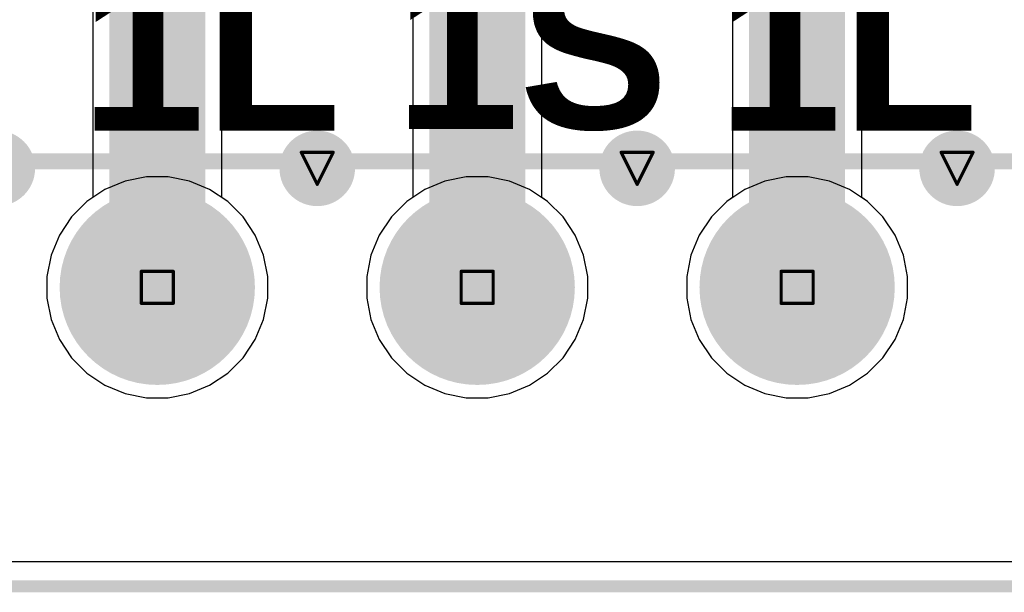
# Model space of a CAD drawing. Header units: inches. Extents: x -0.03 to 9.71, y 0 to 4.44.
# Tile 61 of 118: x 1.38 to 1.99, y 0.01 to 0.36. Entities that reach past the tile are written whole.
import ezdxf

# ---------------------------------------------------------------- set-up
doc = ezdxf.new("R2010")
doc.units = ezdxf.units.IN
doc.header["$MEASUREMENT"] = 0
for name, color, linetype in [('Board Outline', 216, 'Continuous'), ('Bottom Layer', 5, 'Continuous'), ('Bottom Solder', 6, 'Continuous'), ('Drill Drawing', 1, 'Continuous'), ('Layer 1', 16, 'Continuous'), ('Layer 2', 76, 'Continuous'), ('Multi-Layer', 9, 'Continuous'), ('Pad Holes', 156, 'Continuous'), ('Top Layer', 1, 'Continuous'), ('Top Overlay', 2, 'Continuous'), ('Top Solder', 216, 'Continuous'), ('Via Holes', 16, 'Continuous')]:
    doc.layers.add(name, color=color, linetype=linetype)
doc.styles.add('Arial_Bold', font='txt', dxfattribs={"height": 0.2})

# ---------------------------------------------------------------- blocks, each defined once
blk = doc.blocks.new('DB2ER_5_08_18P_GN_104')
at = {"layer": 'Bottom Layer'}
h = blk.add_hatch(color=5, dxfattribs=at)
edge = h.paths.add_edge_path()
edge.add_arc((-0.7, 0), 0.05906, 0, 360)
h = blk.add_hatch(color=5, dxfattribs=at)
edge = h.paths.add_edge_path()
edge.add_arc((-0.5, 0), 0.05906, 0, 360)
h = blk.add_hatch(color=5, dxfattribs=at)
edge = h.paths.add_edge_path()
edge.add_arc((-0.3, 0), 0.05906, 0, 360)
at = {"layer": 'Bottom Solder'}
h = blk.add_hatch(color=6, dxfattribs=at)
edge = h.paths.add_edge_path()
edge.add_arc((-0.7, 0), 0.06105, 0, 360)
h = blk.add_hatch(color=6, dxfattribs=at)
edge = h.paths.add_edge_path()
edge.add_arc((-0.5, 0), 0.06105, 0, 360)
h = blk.add_hatch(color=6, dxfattribs=at)
edge = h.paths.add_edge_path()
edge.add_arc((-0.3, 0), 0.06105, 0, 360)
at = {"layer": 'Layer 1'}
h = blk.add_hatch(color=16, dxfattribs=at)
edge = h.paths.add_edge_path()
edge.add_arc((-0.7, 0), 0.05906, 0, 360)
h = blk.add_hatch(color=16, dxfattribs=at)
edge = h.paths.add_edge_path()
edge.add_arc((-0.5, 0), 0.05906, 0, 360)
h = blk.add_hatch(color=16, dxfattribs=at)
edge = h.paths.add_edge_path()
edge.add_arc((-0.3, 0), 0.05906, 0, 360)
at = {"layer": 'Layer 2'}
h = blk.add_hatch(color=76, dxfattribs=at)
edge = h.paths.add_edge_path()
edge.add_arc((-0.7, 0), 0.05906, 0, 360)
h = blk.add_hatch(color=76, dxfattribs=at)
edge = h.paths.add_edge_path()
edge.add_arc((-0.5, 0), 0.05906, 0, 360)
h = blk.add_hatch(color=76, dxfattribs=at)
edge = h.paths.add_edge_path()
edge.add_arc((-0.3, 0), 0.05906, 0, 360)
at = {"layer": 'Multi-Layer'}
h = blk.add_hatch(color=9, dxfattribs=at)
edge = h.paths.add_edge_path()
edge.add_arc((-0.7, 0), 0.05906, 0, 360)
h = blk.add_hatch(color=9, dxfattribs=at)
edge = h.paths.add_edge_path()
edge.add_arc((-0.5, 0), 0.05906, 0, 360)
h = blk.add_hatch(color=9, dxfattribs=at)
edge = h.paths.add_edge_path()
edge.add_arc((-0.3, 0), 0.05906, 0, 360)
at = {"layer": 'Pad Holes'}
h = blk.add_hatch(color=7, dxfattribs=at)
edge = h.paths.add_edge_path()
edge.add_arc((-0.7, 0), 0.0374, 0, 360)
h = blk.add_hatch(color=7, dxfattribs=at)
edge = h.paths.add_edge_path()
edge.add_arc((-0.5, 0), 0.0374, 0, 360)
h = blk.add_hatch(color=7, dxfattribs=at)
edge = h.paths.add_edge_path()
edge.add_arc((-0.3, 0), 0.0374, 0, 360)
at = {"layer": 'Top Layer'}
h = blk.add_hatch(color=1, dxfattribs=at)
edge = h.paths.add_edge_path()
edge.add_arc((-0.7, 0), 0.05906, 0, 360)
h = blk.add_hatch(color=1, dxfattribs=at)
edge = h.paths.add_edge_path()
edge.add_arc((-0.5, 0), 0.05906, 0, 360)
h = blk.add_hatch(color=1, dxfattribs=at)
edge = h.paths.add_edge_path()
edge.add_arc((-0.3, 0), 0.05906, 0, 360)
at = {"layer": 'Top Solder'}
h = blk.add_hatch(color=216, dxfattribs=at)
edge = h.paths.add_edge_path()
edge.add_arc((-0.7, 0), 0.06105, 0, 360)
h = blk.add_hatch(color=216, dxfattribs=at)
edge = h.paths.add_edge_path()
edge.add_arc((-0.5, 0), 0.06105, 0, 360)
h = blk.add_hatch(color=216, dxfattribs=at)
edge = h.paths.add_edge_path()
edge.add_arc((-0.3, 0), 0.06105, 0, 360)
at = {"layer": 'Top Overlay', "const_width": 0.01}
blk.add_lwpolyline([(-1.8, 0.07874), (1.8, 0.07874)], dxfattribs=at)

msp = doc.modelspace()

# ---------------------------------------------------------------- hatches: boundary and pattern name
at = {"layer": 'Bottom Layer'}
h = msp.add_hatch(color=5, dxfattribs=at)
edge = h.paths.add_edge_path()
edge.add_arc((1.36535, 0.27126), 0.02362, 0, 360)
h = msp.add_hatch(color=5, dxfattribs=at)
edge = h.paths.add_edge_path()
edge.add_arc((1.56535, 0.27126), 0.02362, 0, 360)
h = msp.add_hatch(color=5, dxfattribs=at)
edge = h.paths.add_edge_path()
edge.add_arc((1.76535, 0.27126), 0.02362, 0, 360)
h = msp.add_hatch(color=5, dxfattribs=at)
edge = h.paths.add_edge_path()
edge.add_arc((1.96535, 0.27126), 0.02362, 0, 360)
at = {"layer": 'Layer 1'}
h = msp.add_hatch(color=16, dxfattribs=at)
edge = h.paths.add_edge_path()
edge.add_arc((1.36535, 0.27126), 0.02362, 0, 360)
h = msp.add_hatch(color=16, dxfattribs=at)
edge = h.paths.add_edge_path()
edge.add_arc((1.56535, 0.27126), 0.02362, 0, 360)
h = msp.add_hatch(color=16, dxfattribs=at)
edge = h.paths.add_edge_path()
edge.add_arc((1.76535, 0.27126), 0.02362, 0, 360)
h = msp.add_hatch(color=16, dxfattribs=at)
edge = h.paths.add_edge_path()
edge.add_arc((1.96535, 0.27126), 0.02362, 0, 360)
at = {"layer": 'Layer 2'}
h = msp.add_hatch(color=76, dxfattribs=at)
edge = h.paths.add_edge_path()
edge.add_arc((1.36535, 0.27126), 0.02362, 0, 360)
h = msp.add_hatch(color=76, dxfattribs=at)
edge = h.paths.add_edge_path()
edge.add_arc((1.56535, 0.27126), 0.02362, 0, 360)
h = msp.add_hatch(color=76, dxfattribs=at)
edge = h.paths.add_edge_path()
edge.add_arc((1.76535, 0.27126), 0.02362, 0, 360)
h = msp.add_hatch(color=76, dxfattribs=at)
edge = h.paths.add_edge_path()
edge.add_arc((1.96535, 0.27126), 0.02362, 0, 360)
at = {"layer": 'Top Layer'}
h = msp.add_hatch(color=1, dxfattribs=at)
edge = h.paths.add_edge_path()
edge.add_arc((1.36535, 0.27126), 0.02362, 0, 360)
h = msp.add_hatch(color=1, dxfattribs=at)
edge = h.paths.add_edge_path()
edge.add_arc((1.56535, 0.27126), 0.02362, 0, 360)
h = msp.add_hatch(color=1, dxfattribs=at)
edge = h.paths.add_edge_path()
edge.add_arc((1.76535, 0.27126), 0.02362, 0, 360)
h = msp.add_hatch(color=1, dxfattribs=at)
edge = h.paths.add_edge_path()
edge.add_arc((1.96535, 0.27126), 0.02362, 0, 360)
at = {"layer": 'Via Holes'}
h = msp.add_hatch(color=7, dxfattribs=at)
edge = h.paths.add_edge_path()
edge.add_arc((1.56535, 0.27126), 0.01378, 0, 360)
h = msp.add_hatch(color=7, dxfattribs=at)
edge = h.paths.add_edge_path()
edge.add_arc((1.76535, 0.27126), 0.01378, 0, 360)
h = msp.add_hatch(color=7, dxfattribs=at)
edge = h.paths.add_edge_path()
edge.add_arc((1.96535, 0.27126), 0.01378, 0, 360)

# ---------------------------------------------------------------- linework, layer by layer
at = {"layer": 'Board Outline'}
for points, const_width in [([(0.00984, 0.00984), (4.32087, 0.00984)], 0.0075), ([(0.0102, 0.0102), (4.32051, 0.0102)], 0.005)]:
    msp.add_lwpolyline(points, dxfattribs=dict(at, const_width=const_width))
at = {"layer": 'Bottom Layer'}
for p, q in [((1.42501, 0.59055), (1.42501, 0.25294)), ((1.5057, 0.25294), (1.5057, 0.59055)), ((1.62501, 0.59055), (1.62501, 0.25294)), ((1.7057, 0.25294), (1.7057, 0.59055)), ((1.82501, 0.59055), (1.82501, 0.25294)), ((1.9057, 0.25294), (1.9057, 0.59055)), ((1.42501, 0.25294), (1.42133, 0.25049)), ((1.50937, 0.25049), (1.5057, 0.25294)), ((1.62501, 0.25294), (1.62133, 0.25049)), ((1.70937, 0.25049), (1.7057, 0.25294)), ((1.82501, 0.25294), (1.82133, 0.25049)), ((1.90937, 0.25049), (1.9057, 0.25294)), ((1.42133, 0.25049), (1.41172, 0.24087)), ((1.51899, 0.24087), (1.50937, 0.25049)), ((1.62133, 0.25049), (1.61172, 0.24087)), ((1.71899, 0.24087), (1.70937, 0.25049)), ((1.82133, 0.25049), (1.81172, 0.24087)), ((1.91899, 0.24087), (1.90937, 0.25049)), ((1.41172, 0.24087), (1.40416, 0.22956)), ((1.52655, 0.22956), (1.51899, 0.24087)), ((1.61172, 0.24087), (1.60416, 0.22956)), ((1.72655, 0.22956), (1.71899, 0.24087)), ((1.81172, 0.24087), (1.80416, 0.22956)), ((1.92655, 0.22956), (1.91899, 0.24087)), ((1.40416, 0.22956), (1.39895, 0.21699)), ((1.53176, 0.21699), (1.52655, 0.22956)), ((1.60416, 0.22956), (1.59895, 0.21699)), ((1.73176, 0.21699), (1.72655, 0.22956)), ((1.80416, 0.22956), (1.79895, 0.21699)), ((1.93176, 0.21699), (1.92655, 0.22956)), ((1.39895, 0.21699), (1.3963, 0.20365)), ((1.53441, 0.20365), (1.53176, 0.21699)), ((1.59895, 0.21699), (1.5963, 0.20365)), ((1.73441, 0.20365), (1.73176, 0.21699)), ((1.79895, 0.21699), (1.7963, 0.20365)), ((1.93441, 0.20365), (1.93176, 0.21699)), ((1.3963, 0.20365), (1.3963, 0.19005)), ((1.53441, 0.19005), (1.53441, 0.20365)), ((1.5963, 0.20365), (1.5963, 0.19005)), ((1.73441, 0.19005), (1.73441, 0.20365)), ((1.7963, 0.20365), (1.7963, 0.19005)), ((1.93441, 0.19005), (1.93441, 0.20365)), ((1.3963, 0.19005), (1.39895, 0.17671)), ((1.53176, 0.17671), (1.53441, 0.19005)), ((1.5963, 0.19005), (1.59895, 0.17671)), ((1.73176, 0.17671), (1.73441, 0.19005)), ((1.7963, 0.19005), (1.79895, 0.17671)), ((1.93176, 0.17671), (1.93441, 0.19005)), ((1.39895, 0.17671), (1.40416, 0.16414)), ((1.52655, 0.16414), (1.53176, 0.17671)), ((1.59895, 0.17671), (1.60416, 0.16414)), ((1.72655, 0.16414), (1.73176, 0.17671)), ((1.79895, 0.17671), (1.80416, 0.16414)), ((1.92655, 0.16414), (1.93176, 0.17671)), ((1.40416, 0.16414), (1.41172, 0.15283)), ((1.51899, 0.15283), (1.52655, 0.16414)), ((1.60416, 0.16414), (1.61172, 0.15283)), ((1.71899, 0.15283), (1.72655, 0.16414)), ((1.80416, 0.16414), (1.81172, 0.15283)), ((1.91899, 0.15283), (1.92655, 0.16414)), ((1.41172, 0.15283), (1.42133, 0.14321)), ((1.50937, 0.14321), (1.51899, 0.15283)), ((1.61172, 0.15283), (1.62133, 0.14321)), ((1.70937, 0.14321), (1.71899, 0.15283)), ((1.81172, 0.15283), (1.82133, 0.14321)), ((1.90937, 0.14321), (1.91899, 0.15283)), ((1.42133, 0.14321), (1.43264, 0.13566)), ((1.49806, 0.13566), (1.50937, 0.14321)), ((1.62133, 0.14321), (1.63264, 0.13566)), ((1.69806, 0.13566), (1.70937, 0.14321)), ((1.82133, 0.14321), (1.83264, 0.13566)), ((1.89806, 0.13566), (1.90937, 0.14321)), ((1.43264, 0.13566), (1.44521, 0.13045)), ((1.4855, 0.13045), (1.49806, 0.13566)), ((1.63264, 0.13566), (1.64521, 0.13045)), ((1.6855, 0.13045), (1.69806, 0.13566)), ((1.83264, 0.13566), (1.84521, 0.13045)), ((1.8855, 0.13045), (1.89806, 0.13566)), ((1.44521, 0.13045), (1.45855, 0.1278)), ((1.47216, 0.1278), (1.4855, 0.13045)), ((1.64521, 0.13045), (1.65855, 0.1278)), ((1.67216, 0.1278), (1.6855, 0.13045)), ((1.84521, 0.13045), (1.85855, 0.1278)), ((1.87216, 0.1278), (1.8855, 0.13045)), ((1.45855, 0.1278), (1.47216, 0.1278)), ((1.65855, 0.1278), (1.67216, 0.1278)), ((1.85855, 0.1278), (1.87216, 0.1278)), ((4.30557, 0.02514), (0.02514, 0.02514))]:
    msp.add_line(p, q, dxfattribs=at)
at = {"layer": 'Bottom Layer', "const_width": 0.06}
for points in [[(1.46535, 0.19685), (1.46535, 0.59055)], [(1.66535, 0.19685), (1.66535, 0.59055)], [(1.86535, 0.19685), (1.86535, 0.59055)]]:
    msp.add_lwpolyline(points, dxfattribs=at)
at = {"layer": 'Bottom Layer', "const_width": 0.03}
for points in [[(1.45035, 0.19685, 1), (1.48035, 0.19685, 1)], [(1.65035, 0.19685, 1), (1.68035, 0.19685, 1)], [(1.85035, 0.19685, 1), (1.88035, 0.19685, 1)]]:
    msp.add_lwpolyline(points, format="xyb", close=True, dxfattribs=at)
at = {"layer": 'Bottom Solder', "const_width": 0.06}
for points in [[(1.46535, 0.19685), (1.46535, 0.59055)], [(1.66535, 0.19685), (1.66535, 0.59055)], [(1.86535, 0.19685), (1.86535, 0.59055)]]:
    msp.add_lwpolyline(points, dxfattribs=at)
at = {"layer": 'Bottom Solder', "const_width": 0.03}
for points in [[(1.45035, 0.19685, 1), (1.48035, 0.19685, 1)], [(1.65035, 0.19685, 1), (1.68035, 0.19685, 1)], [(1.85035, 0.19685, 1), (1.88035, 0.19685, 1)]]:
    msp.add_lwpolyline(points, format="xyb", close=True, dxfattribs=at)
at = {"layer": 'Drill Drawing', "const_width": 0.002}
for points in [[(1.55535, 0.28126), (1.57535, 0.28126)], [(1.55535, 0.28126), (1.56535, 0.26126)], [(1.56535, 0.26126), (1.57535, 0.28126)], [(1.75535, 0.28126), (1.77535, 0.28126)], [(1.75535, 0.28126), (1.76535, 0.26126)], [(1.76535, 0.26126), (1.77535, 0.28126)], [(1.95535, 0.28126), (1.97535, 0.28126)], [(1.95535, 0.28126), (1.96535, 0.26126)], [(1.96535, 0.26126), (1.97535, 0.28126)], [(1.45535, 0.20685), (1.47535, 0.20685)], [(1.45535, 0.18685), (1.45535, 0.20685)], [(1.47535, 0.18685), (1.47535, 0.20685)], [(1.65535, 0.20685), (1.67535, 0.20685)], [(1.65535, 0.18685), (1.65535, 0.20685)], [(1.67535, 0.18685), (1.67535, 0.20685)], [(1.85535, 0.20685), (1.87535, 0.20685)], [(1.85535, 0.18685), (1.85535, 0.20685)], [(1.87535, 0.18685), (1.87535, 0.20685)], [(1.45535, 0.18685), (1.47535, 0.18685)], [(1.65535, 0.18685), (1.67535, 0.18685)], [(1.85535, 0.18685), (1.87535, 0.18685)]]:
    msp.add_lwpolyline(points, dxfattribs=at)
at = {"layer": 'Drill Drawing', "const_width": 0.001}
for points in [[(1.55485, 0.28126, 1), (1.55585, 0.28126, 1)], [(1.55485, 0.28126, 1), (1.55585, 0.28126, 1)], [(1.57485, 0.28126, 1), (1.57585, 0.28126, 1)], [(1.57485, 0.28126, 1), (1.57585, 0.28126, 1)], [(1.75485, 0.28126, 1), (1.75585, 0.28126, 1)], [(1.75485, 0.28126, 1), (1.75585, 0.28126, 1)], [(1.77485, 0.28126, 1), (1.77585, 0.28126, 1)], [(1.77485, 0.28126, 1), (1.77585, 0.28126, 1)], [(1.95485, 0.28126, 1), (1.95585, 0.28126, 1)], [(1.95485, 0.28126, 1), (1.95585, 0.28126, 1)], [(1.97485, 0.28126, 1), (1.97585, 0.28126, 1)], [(1.97485, 0.28126, 1), (1.97585, 0.28126, 1)], [(1.56485, 0.26126, 1), (1.56585, 0.26126, 1)], [(1.56485, 0.26126, 1), (1.56585, 0.26126, 1)], [(1.76485, 0.26126, 1), (1.76585, 0.26126, 1)], [(1.76485, 0.26126, 1), (1.76585, 0.26126, 1)], [(1.96485, 0.26126, 1), (1.96585, 0.26126, 1)], [(1.96485, 0.26126, 1), (1.96585, 0.26126, 1)], [(1.45485, 0.20685, 1), (1.45585, 0.20685, 1)], [(1.45485, 0.20685, 1), (1.45585, 0.20685, 1)], [(1.47485, 0.20685, 1), (1.47585, 0.20685, 1)], [(1.47485, 0.20685, 1), (1.47585, 0.20685, 1)], [(1.65485, 0.20685, 1), (1.65585, 0.20685, 1)], [(1.65485, 0.20685, 1), (1.65585, 0.20685, 1)], [(1.67485, 0.20685, 1), (1.67585, 0.20685, 1)], [(1.67485, 0.20685, 1), (1.67585, 0.20685, 1)], [(1.85485, 0.20685, 1), (1.85585, 0.20685, 1)], [(1.85485, 0.20685, 1), (1.85585, 0.20685, 1)], [(1.87485, 0.20685, 1), (1.87585, 0.20685, 1)], [(1.87485, 0.20685, 1), (1.87585, 0.20685, 1)], [(1.45485, 0.18685, 1), (1.45585, 0.18685, 1)], [(1.45485, 0.18685, 1), (1.45585, 0.18685, 1)], [(1.47485, 0.18685, 1), (1.47585, 0.18685, 1)], [(1.47485, 0.18685, 1), (1.47585, 0.18685, 1)], [(1.65485, 0.18685, 1), (1.65585, 0.18685, 1)], [(1.65485, 0.18685, 1), (1.65585, 0.18685, 1)], [(1.67485, 0.18685, 1), (1.67585, 0.18685, 1)], [(1.67485, 0.18685, 1), (1.67585, 0.18685, 1)], [(1.85485, 0.18685, 1), (1.85585, 0.18685, 1)], [(1.85485, 0.18685, 1), (1.85585, 0.18685, 1)], [(1.87485, 0.18685, 1), (1.87585, 0.18685, 1)], [(1.87485, 0.18685, 1), (1.87585, 0.18685, 1)]]:
    msp.add_lwpolyline(points, format="xyb", close=True, dxfattribs=at)
at = {"layer": 'Layer 1'}
for p, q in [((1.45855, 0.26591), (1.44521, 0.26325)), ((1.47216, 0.26591), (1.45855, 0.26591)), ((1.4855, 0.26325), (1.47216, 0.26591)), ((1.65855, 0.26591), (1.64521, 0.26325)), ((1.67216, 0.26591), (1.65855, 0.26591)), ((1.6855, 0.26325), (1.67216, 0.26591)), ((1.85855, 0.26591), (1.84521, 0.26325)), ((1.87216, 0.26591), (1.85855, 0.26591)), ((1.8855, 0.26325), (1.87216, 0.26591)), ((1.44521, 0.26325), (1.43264, 0.25805)), ((1.49806, 0.25805), (1.4855, 0.26325)), ((1.64521, 0.26325), (1.63264, 0.25805)), ((1.69806, 0.25805), (1.6855, 0.26325)), ((1.84521, 0.26325), (1.83264, 0.25805)), ((1.89806, 0.25805), (1.8855, 0.26325)), ((1.43264, 0.25805), (1.42133, 0.25049)), ((1.50937, 0.25049), (1.49806, 0.25805)), ((1.63264, 0.25805), (1.62133, 0.25049)), ((1.70937, 0.25049), (1.69806, 0.25805)), ((1.83264, 0.25805), (1.82133, 0.25049)), ((1.90937, 0.25049), (1.89806, 0.25805)), ((1.42133, 0.25049), (1.41172, 0.24087)), ((1.51899, 0.24087), (1.50937, 0.25049)), ((1.62133, 0.25049), (1.61172, 0.24087)), ((1.71899, 0.24087), (1.70937, 0.25049)), ((1.82133, 0.25049), (1.81172, 0.24087)), ((1.91899, 0.24087), (1.90937, 0.25049)), ((1.41172, 0.24087), (1.40416, 0.22956)), ((1.52655, 0.22956), (1.51899, 0.24087)), ((1.61172, 0.24087), (1.60416, 0.22956)), ((1.72655, 0.22956), (1.71899, 0.24087)), ((1.81172, 0.24087), (1.80416, 0.22956)), ((1.92655, 0.22956), (1.91899, 0.24087)), ((1.40416, 0.22956), (1.39895, 0.21699)), ((1.53176, 0.21699), (1.52655, 0.22956)), ((1.60416, 0.22956), (1.59895, 0.21699)), ((1.73176, 0.21699), (1.72655, 0.22956)), ((1.80416, 0.22956), (1.79895, 0.21699)), ((1.93176, 0.21699), (1.92655, 0.22956)), ((1.39895, 0.21699), (1.3963, 0.20365)), ((1.53441, 0.20365), (1.53176, 0.21699)), ((1.59895, 0.21699), (1.5963, 0.20365)), ((1.73441, 0.20365), (1.73176, 0.21699)), ((1.79895, 0.21699), (1.7963, 0.20365)), ((1.93441, 0.20365), (1.93176, 0.21699)), ((1.3963, 0.20365), (1.3963, 0.19005)), ((1.53441, 0.19005), (1.53441, 0.20365)), ((1.5963, 0.20365), (1.5963, 0.19005)), ((1.73441, 0.19005), (1.73441, 0.20365)), ((1.7963, 0.20365), (1.7963, 0.19005)), ((1.93441, 0.19005), (1.93441, 0.20365)), ((1.3963, 0.19005), (1.39895, 0.17671)), ((1.53176, 0.17671), (1.53441, 0.19005)), ((1.5963, 0.19005), (1.59895, 0.17671)), ((1.73176, 0.17671), (1.73441, 0.19005)), ((1.7963, 0.19005), (1.79895, 0.17671)), ((1.93176, 0.17671), (1.93441, 0.19005)), ((1.39895, 0.17671), (1.40416, 0.16414)), ((1.52655, 0.16414), (1.53176, 0.17671)), ((1.59895, 0.17671), (1.60416, 0.16414)), ((1.72655, 0.16414), (1.73176, 0.17671)), ((1.79895, 0.17671), (1.80416, 0.16414)), ((1.92655, 0.16414), (1.93176, 0.17671)), ((1.40416, 0.16414), (1.41172, 0.15283)), ((1.51899, 0.15283), (1.52655, 0.16414)), ((1.60416, 0.16414), (1.61172, 0.15283)), ((1.71899, 0.15283), (1.72655, 0.16414)), ((1.80416, 0.16414), (1.81172, 0.15283)), ((1.91899, 0.15283), (1.92655, 0.16414)), ((1.41172, 0.15283), (1.42133, 0.14321)), ((1.50937, 0.14321), (1.51899, 0.15283)), ((1.61172, 0.15283), (1.62133, 0.14321)), ((1.70937, 0.14321), (1.71899, 0.15283)), ((1.81172, 0.15283), (1.82133, 0.14321)), ((1.90937, 0.14321), (1.91899, 0.15283)), ((1.42133, 0.14321), (1.43264, 0.13566)), ((1.49806, 0.13566), (1.50937, 0.14321)), ((1.62133, 0.14321), (1.63264, 0.13566)), ((1.69806, 0.13566), (1.70937, 0.14321)), ((1.82133, 0.14321), (1.83264, 0.13566)), ((1.89806, 0.13566), (1.90937, 0.14321)), ((1.43264, 0.13566), (1.44521, 0.13045)), ((1.4855, 0.13045), (1.49806, 0.13566)), ((1.63264, 0.13566), (1.64521, 0.13045)), ((1.6855, 0.13045), (1.69806, 0.13566)), ((1.83264, 0.13566), (1.84521, 0.13045)), ((1.8855, 0.13045), (1.89806, 0.13566)), ((1.44521, 0.13045), (1.45855, 0.1278)), ((1.47216, 0.1278), (1.4855, 0.13045)), ((1.64521, 0.13045), (1.65855, 0.1278)), ((1.67216, 0.1278), (1.6855, 0.13045)), ((1.84521, 0.13045), (1.85855, 0.1278)), ((1.87216, 0.1278), (1.8855, 0.13045)), ((1.45855, 0.1278), (1.47216, 0.1278)), ((1.65855, 0.1278), (1.67216, 0.1278)), ((1.85855, 0.1278), (1.87216, 0.1278)), ((4.30557, 0.02514), (0.02514, 0.02514))]:
    msp.add_line(p, q, dxfattribs=at)
at = {"layer": 'Layer 2'}
for p, q in [((1.45855, 0.26591), (1.44521, 0.26325)), ((1.47216, 0.26591), (1.45855, 0.26591)), ((1.4855, 0.26325), (1.47216, 0.26591)), ((1.65855, 0.26591), (1.64521, 0.26325)), ((1.67216, 0.26591), (1.65855, 0.26591)), ((1.6855, 0.26325), (1.67216, 0.26591)), ((1.85855, 0.26591), (1.84521, 0.26325)), ((1.87216, 0.26591), (1.85855, 0.26591)), ((1.8855, 0.26325), (1.87216, 0.26591)), ((1.44521, 0.26325), (1.43264, 0.25805)), ((1.49806, 0.25805), (1.4855, 0.26325)), ((1.64521, 0.26325), (1.63264, 0.25805)), ((1.69806, 0.25805), (1.6855, 0.26325)), ((1.84521, 0.26325), (1.83264, 0.25805)), ((1.89806, 0.25805), (1.8855, 0.26325)), ((1.43264, 0.25805), (1.42133, 0.25049)), ((1.50937, 0.25049), (1.49806, 0.25805)), ((1.63264, 0.25805), (1.62133, 0.25049)), ((1.70937, 0.25049), (1.69806, 0.25805)), ((1.83264, 0.25805), (1.82133, 0.25049)), ((1.90937, 0.25049), (1.89806, 0.25805)), ((1.42133, 0.25049), (1.41172, 0.24087)), ((1.51899, 0.24087), (1.50937, 0.25049)), ((1.62133, 0.25049), (1.61172, 0.24087)), ((1.71899, 0.24087), (1.70937, 0.25049)), ((1.82133, 0.25049), (1.81172, 0.24087)), ((1.91899, 0.24087), (1.90937, 0.25049)), ((1.41172, 0.24087), (1.40416, 0.22956)), ((1.52655, 0.22956), (1.51899, 0.24087)), ((1.61172, 0.24087), (1.60416, 0.22956)), ((1.72655, 0.22956), (1.71899, 0.24087)), ((1.81172, 0.24087), (1.80416, 0.22956)), ((1.92655, 0.22956), (1.91899, 0.24087)), ((1.40416, 0.22956), (1.39895, 0.21699)), ((1.53176, 0.21699), (1.52655, 0.22956)), ((1.60416, 0.22956), (1.59895, 0.21699)), ((1.73176, 0.21699), (1.72655, 0.22956)), ((1.80416, 0.22956), (1.79895, 0.21699)), ((1.93176, 0.21699), (1.92655, 0.22956)), ((1.39895, 0.21699), (1.3963, 0.20365)), ((1.53441, 0.20365), (1.53176, 0.21699)), ((1.59895, 0.21699), (1.5963, 0.20365)), ((1.73441, 0.20365), (1.73176, 0.21699)), ((1.79895, 0.21699), (1.7963, 0.20365)), ((1.93441, 0.20365), (1.93176, 0.21699)), ((1.3963, 0.20365), (1.3963, 0.19005)), ((1.53441, 0.19005), (1.53441, 0.20365)), ((1.5963, 0.20365), (1.5963, 0.19005)), ((1.73441, 0.19005), (1.73441, 0.20365)), ((1.7963, 0.20365), (1.7963, 0.19005)), ((1.93441, 0.19005), (1.93441, 0.20365)), ((1.3963, 0.19005), (1.39895, 0.17671)), ((1.53176, 0.17671), (1.53441, 0.19005)), ((1.5963, 0.19005), (1.59895, 0.17671)), ((1.73176, 0.17671), (1.73441, 0.19005)), ((1.7963, 0.19005), (1.79895, 0.17671)), ((1.93176, 0.17671), (1.93441, 0.19005)), ((1.39895, 0.17671), (1.40416, 0.16414)), ((1.52655, 0.16414), (1.53176, 0.17671)), ((1.59895, 0.17671), (1.60416, 0.16414)), ((1.72655, 0.16414), (1.73176, 0.17671)), ((1.79895, 0.17671), (1.80416, 0.16414)), ((1.92655, 0.16414), (1.93176, 0.17671)), ((1.40416, 0.16414), (1.41172, 0.15283)), ((1.51899, 0.15283), (1.52655, 0.16414)), ((1.60416, 0.16414), (1.61172, 0.15283)), ((1.71899, 0.15283), (1.72655, 0.16414)), ((1.80416, 0.16414), (1.81172, 0.15283)), ((1.91899, 0.15283), (1.92655, 0.16414)), ((1.41172, 0.15283), (1.42133, 0.14321)), ((1.50937, 0.14321), (1.51899, 0.15283)), ((1.61172, 0.15283), (1.62133, 0.14321)), ((1.70937, 0.14321), (1.71899, 0.15283)), ((1.81172, 0.15283), (1.82133, 0.14321)), ((1.90937, 0.14321), (1.91899, 0.15283)), ((1.42133, 0.14321), (1.43264, 0.13566)), ((1.49806, 0.13566), (1.50937, 0.14321)), ((1.62133, 0.14321), (1.63264, 0.13566)), ((1.69806, 0.13566), (1.70937, 0.14321)), ((1.82133, 0.14321), (1.83264, 0.13566)), ((1.89806, 0.13566), (1.90937, 0.14321)), ((1.43264, 0.13566), (1.44521, 0.13045)), ((1.4855, 0.13045), (1.49806, 0.13566)), ((1.63264, 0.13566), (1.64521, 0.13045)), ((1.6855, 0.13045), (1.69806, 0.13566)), ((1.83264, 0.13566), (1.84521, 0.13045)), ((1.8855, 0.13045), (1.89806, 0.13566)), ((1.44521, 0.13045), (1.45855, 0.1278)), ((1.47216, 0.1278), (1.4855, 0.13045)), ((1.64521, 0.13045), (1.65855, 0.1278)), ((1.67216, 0.1278), (1.6855, 0.13045)), ((1.84521, 0.13045), (1.85855, 0.1278)), ((1.87216, 0.1278), (1.8855, 0.13045)), ((1.45855, 0.1278), (1.47216, 0.1278)), ((1.65855, 0.1278), (1.67216, 0.1278)), ((1.85855, 0.1278), (1.87216, 0.1278)), ((4.30557, 0.02514), (0.02514, 0.02514))]:
    msp.add_line(p, q, dxfattribs=at)
at = {"layer": 'Top Layer'}
for p, q in [((1.45855, 0.26591), (1.44521, 0.26325)), ((1.47216, 0.26591), (1.45855, 0.26591)), ((1.4855, 0.26325), (1.47216, 0.26591)), ((1.65855, 0.26591), (1.64521, 0.26325)), ((1.67216, 0.26591), (1.65855, 0.26591)), ((1.6855, 0.26325), (1.67216, 0.26591)), ((1.85855, 0.26591), (1.84521, 0.26325)), ((1.87216, 0.26591), (1.85855, 0.26591)), ((1.8855, 0.26325), (1.87216, 0.26591)), ((1.44521, 0.26325), (1.43264, 0.25805)), ((1.49806, 0.25805), (1.4855, 0.26325)), ((1.64521, 0.26325), (1.63264, 0.25805)), ((1.69806, 0.25805), (1.6855, 0.26325)), ((1.84521, 0.26325), (1.83264, 0.25805)), ((1.89806, 0.25805), (1.8855, 0.26325)), ((1.43264, 0.25805), (1.42133, 0.25049)), ((1.50937, 0.25049), (1.49806, 0.25805)), ((1.63264, 0.25805), (1.62133, 0.25049)), ((1.70937, 0.25049), (1.69806, 0.25805)), ((1.83264, 0.25805), (1.82133, 0.25049)), ((1.90937, 0.25049), (1.89806, 0.25805)), ((1.42133, 0.25049), (1.41172, 0.24087)), ((1.51899, 0.24087), (1.50937, 0.25049)), ((1.62133, 0.25049), (1.61172, 0.24087)), ((1.71899, 0.24087), (1.70937, 0.25049)), ((1.82133, 0.25049), (1.81172, 0.24087)), ((1.91899, 0.24087), (1.90937, 0.25049)), ((1.41172, 0.24087), (1.40416, 0.22956)), ((1.52655, 0.22956), (1.51899, 0.24087)), ((1.61172, 0.24087), (1.60416, 0.22956)), ((1.72655, 0.22956), (1.71899, 0.24087)), ((1.81172, 0.24087), (1.80416, 0.22956)), ((1.92655, 0.22956), (1.91899, 0.24087)), ((1.40416, 0.22956), (1.39895, 0.21699)), ((1.53176, 0.21699), (1.52655, 0.22956)), ((1.60416, 0.22956), (1.59895, 0.21699)), ((1.73176, 0.21699), (1.72655, 0.22956)), ((1.80416, 0.22956), (1.79895, 0.21699)), ((1.93176, 0.21699), (1.92655, 0.22956)), ((1.39895, 0.21699), (1.3963, 0.20365)), ((1.53441, 0.20365), (1.53176, 0.21699)), ((1.59895, 0.21699), (1.5963, 0.20365)), ((1.73441, 0.20365), (1.73176, 0.21699)), ((1.79895, 0.21699), (1.7963, 0.20365)), ((1.93441, 0.20365), (1.93176, 0.21699)), ((1.3963, 0.20365), (1.3963, 0.19005)), ((1.53441, 0.19005), (1.53441, 0.20365)), ((1.5963, 0.20365), (1.5963, 0.19005)), ((1.73441, 0.19005), (1.73441, 0.20365)), ((1.7963, 0.20365), (1.7963, 0.19005)), ((1.93441, 0.19005), (1.93441, 0.20365)), ((1.3963, 0.19005), (1.39895, 0.17671)), ((1.53176, 0.17671), (1.53441, 0.19005)), ((1.5963, 0.19005), (1.59895, 0.17671)), ((1.73176, 0.17671), (1.73441, 0.19005)), ((1.7963, 0.19005), (1.79895, 0.17671)), ((1.93176, 0.17671), (1.93441, 0.19005)), ((1.39895, 0.17671), (1.40416, 0.16414)), ((1.52655, 0.16414), (1.53176, 0.17671)), ((1.59895, 0.17671), (1.60416, 0.16414)), ((1.72655, 0.16414), (1.73176, 0.17671)), ((1.79895, 0.17671), (1.80416, 0.16414)), ((1.92655, 0.16414), (1.93176, 0.17671)), ((1.40416, 0.16414), (1.41172, 0.15283)), ((1.51899, 0.15283), (1.52655, 0.16414)), ((1.60416, 0.16414), (1.61172, 0.15283)), ((1.71899, 0.15283), (1.72655, 0.16414)), ((1.80416, 0.16414), (1.81172, 0.15283)), ((1.91899, 0.15283), (1.92655, 0.16414)), ((1.41172, 0.15283), (1.42133, 0.14321)), ((1.50937, 0.14321), (1.51899, 0.15283)), ((1.61172, 0.15283), (1.62133, 0.14321)), ((1.70937, 0.14321), (1.71899, 0.15283)), ((1.81172, 0.15283), (1.82133, 0.14321)), ((1.90937, 0.14321), (1.91899, 0.15283)), ((1.42133, 0.14321), (1.43264, 0.13566)), ((1.49806, 0.13566), (1.50937, 0.14321)), ((1.62133, 0.14321), (1.63264, 0.13566)), ((1.69806, 0.13566), (1.70937, 0.14321)), ((1.82133, 0.14321), (1.83264, 0.13566)), ((1.89806, 0.13566), (1.90937, 0.14321)), ((1.43264, 0.13566), (1.44521, 0.13045)), ((1.4855, 0.13045), (1.49806, 0.13566)), ((1.63264, 0.13566), (1.64521, 0.13045)), ((1.6855, 0.13045), (1.69806, 0.13566)), ((1.83264, 0.13566), (1.84521, 0.13045)), ((1.8855, 0.13045), (1.89806, 0.13566)), ((1.44521, 0.13045), (1.45855, 0.1278)), ((1.47216, 0.1278), (1.4855, 0.13045)), ((1.64521, 0.13045), (1.65855, 0.1278)), ((1.67216, 0.1278), (1.6855, 0.13045)), ((1.84521, 0.13045), (1.85855, 0.1278)), ((1.87216, 0.1278), (1.8855, 0.13045)), ((1.45855, 0.1278), (1.47216, 0.1278)), ((1.65855, 0.1278), (1.67216, 0.1278)), ((1.85855, 0.1278), (1.87216, 0.1278)), ((4.30557, 0.02514), (0.02514, 0.02514))]:
    msp.add_line(p, q, dxfattribs=at)

# ---------------------------------------------------------------- block references
msp.add_blockref('DB2ER_5_08_18P_GN_104', (2.16535, 0.19685))

# ---------------------------------------------------------------- texts
at = {"layer": 'Top Overlay', "style": 'Arial_Bold'}
for s, p in [('1L', (1.41734, 0.29475)), ('1S', (1.61392, 0.29595)), ('1L', (1.81553, 0.29475))]:
    msp.add_text(s, height=0.1, dxfattribs=at).set_placement(p)

doc.saveas('drawing.dxf')
